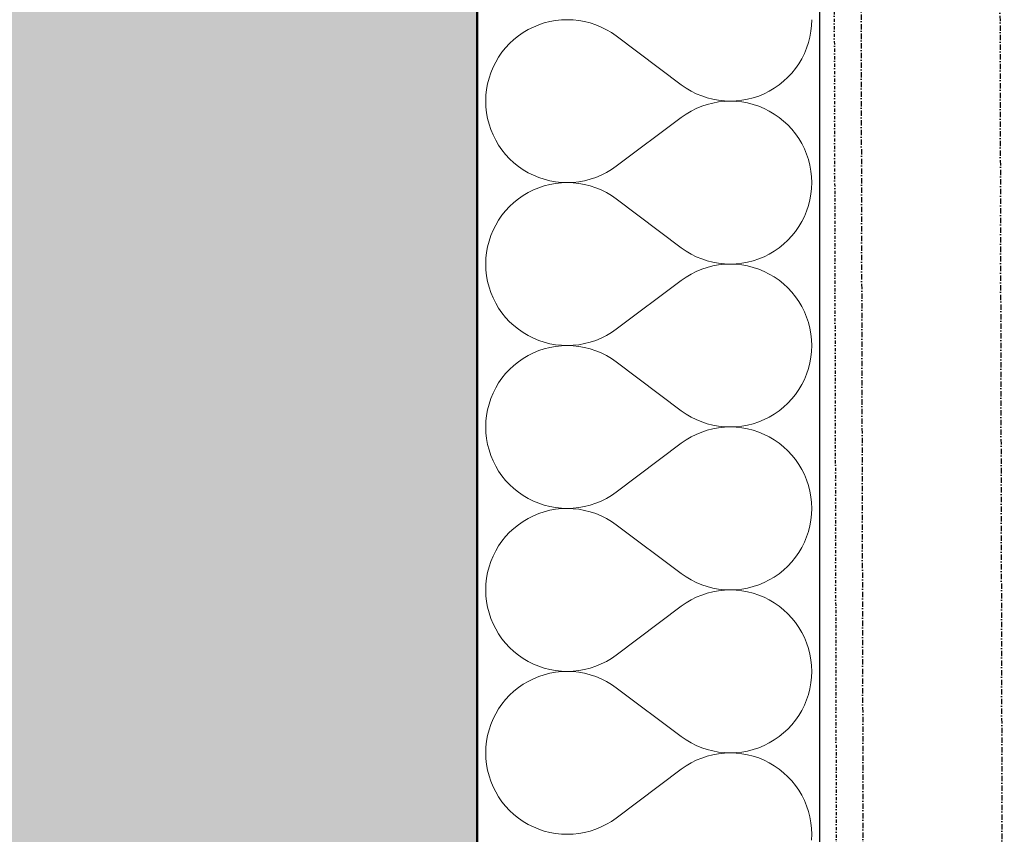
# Model space of a CAD drawing. Header units: millimetres. Extents: x -24674 to 2959, y -2716 to 20653.
# Tile 112 of 161: x -536 to -76, y 4724 to 5105. Entities that reach past the tile are written whole.
import ezdxf

# ---------------------------------------------------------------- set-up
doc = ezdxf.new("R2010")
doc.units = ezdxf.units.MM
doc.header["$MEASUREMENT"] = 0
for name, pattern in [('Wipeout_Contour', [1000, 0, -1000]), ('Čerchovaná M', [4.5, 2.5, -0.85, 0.3, -0.85]), ('Čerchovaná S', [3.5, 1.5, -0.85, 0.3, -0.85])]:
    doc.linetypes.add(name, pattern=pattern)
for name, color, linetype in [('9._POHLED ZÁPADNÍ_1_Nové_Konstrukce - krov', 7, 'Continuous'), ('9._POHLED ZÁPADNÍ_1_Nové_Konstrukce - nosné', 7, 'Continuous'), ('9._POHLED ZÁPADNÍ_1_Nové_Výplně - Povrchové', 7, 'Continuous'), ('9._POHLED ZÁPADNÍ_1_Nové_Výplně – Řezové', 7, 'Continuous'), ('9._POHLED ZÁPADNÍ_1_VÝTAH VAR 1', 7, 'Continuous')]:
    doc.layers.add(name, color=color, linetype=linetype)

# ---------------------------------------------------------------- blocks, each defined once
blk = doc.blocks.new('*X22', base_point=(-27719.5, -6043.99))
at = {"layer": '9._POHLED ZÁPADNÍ_1_Nové_Výplně – Řezové', "color": 21, "linetype": 'Continuous', "lineweight": 20, "true_color": 0xffaaaa}
for p, q in [((-256.93, 5097.14), (-226.46, 5074.29)), ((-256.93, 5036.19), (-226.46, 5059.05)), ((-256.93, 5020.95), (-226.46, 4998.1)), ((-256.93, 4960), (-226.46, 4982.86)), ((-256.93, 4944.76), (-226.46, 4921.9)), ((-256.93, 4883.81), (-226.46, 4906.67)), ((-256.93, 4868.57), (-226.46, 4845.71)), ((-256.93, 4807.62), (-226.46, 4830.48)), ((-256.93, 4792.38), (-226.46, 4769.52)), ((-256.93, 4731.43), (-226.46, 4754.29))]:
    blk.add_line(p, q, dxfattribs=at)
for centre, start, end in [((-279.79, 5066.67), 53.1301, 306.8699), ((-203.6, 5104.76), 233.1301, 0), ((-203.6, 5028.57), 0, 126.8699), ((-279.79, 4990.48), 53.1301, 306.8699), ((-203.6, 5028.57), 233.1301, 0), ((-203.6, 4952.38), 0, 126.8699), ((-279.79, 4914.29), 53.1301, 306.8699), ((-203.6, 4952.38), 233.1301, 0), ((-203.6, 4876.19), 0, 126.8699), ((-279.79, 4838.1), 53.1301, 306.8699), ((-203.6, 4876.19), 233.1301, 0), ((-203.6, 4800), 0, 126.8699), ((-279.79, 4761.9), 53.1301, 306.8699), ((-203.6, 4800), 233.1301, 0), ((-203.6, 4723.81), 0, 126.8699), ((-203.6, 4723.81), 233.1301, 0)]:
    blk.add_arc(centre, 38.1, start, end, dxfattribs=at)
blk = doc.blocks.new('*X23', base_point=(-27719.5, -6043.99))
at = {"layer": '9._POHLED ZÁPADNÍ_1_Nové_Výplně – Řezové', "color": 21, "linetype": 'Continuous', "lineweight": 20, "true_color": 0xffaaaa}
for p, q in [((-287.87, 5103.9), (-290.5, 5103.22)), ((-285.19, 5104.38), (-287.87, 5103.9)), ((-282.48, 5104.67), (-285.19, 5104.38)), ((-279.76, 5104.76), (-282.48, 5104.67)), ((-277.05, 5104.66), (-279.76, 5104.76)), ((-274.34, 5104.37), (-277.05, 5104.66)), ((-271.66, 5103.89), (-274.34, 5104.37)), ((-269.03, 5103.21), (-271.66, 5103.89)), ((-165.6, 5102.04), (-165.5, 5104.76)), ((-298.03, 5100.11), (-300.37, 5098.72)), ((-295.6, 5101.33), (-298.03, 5100.11)), ((-293.08, 5102.37), (-295.6, 5101.33)), ((-290.5, 5103.22), (-293.08, 5102.37)), ((-266.45, 5102.35), (-269.03, 5103.21)), ((-263.93, 5101.31), (-266.45, 5102.35)), ((-261.5, 5100.09), (-263.93, 5101.31)), ((-259.16, 5098.7), (-261.5, 5100.09)), ((-166.37, 5096.66), (-165.89, 5099.34)), ((-165.89, 5099.34), (-165.6, 5102.04)), ((-304.73, 5095.47), (-306.72, 5093.61)), ((-302.61, 5097.17), (-304.73, 5095.47)), ((-300.37, 5098.72), (-302.61, 5097.17)), ((-256.93, 5097.14), (-259.16, 5098.7)), ((-256.93, 5097.14), (-226.46, 5074.29)), ((-167.05, 5094.02), (-166.37, 5096.66)), ((-308.57, 5091.62), (-310.28, 5089.5)), ((-306.72, 5093.61), (-308.57, 5091.62)), ((-168.95, 5088.93), (-167.91, 5091.44)), ((-167.91, 5091.44), (-167.05, 5094.02)), ((-311.83, 5087.27), (-313.22, 5084.93)), ((-310.28, 5089.5), (-311.83, 5087.27)), ((-171.56, 5084.16), (-170.17, 5086.5)), ((-170.17, 5086.5), (-168.95, 5088.93)), ((-314.44, 5082.5), (-315.48, 5079.98)), ((-313.22, 5084.93), (-314.44, 5082.5)), ((-174.81, 5079.81), (-173.11, 5081.92)), ((-173.11, 5081.92), (-171.56, 5084.16)), ((-316.34, 5077.4), (-317.01, 5074.77)), ((-315.48, 5079.98), (-316.34, 5077.4)), ((-180.78, 5074.26), (-178.66, 5075.96)), ((-178.66, 5075.96), (-176.67, 5077.82)), ((-176.67, 5077.82), (-174.81, 5079.81)), ((-317.5, 5072.09), (-317.79, 5069.39)), ((-317.01, 5074.77), (-317.5, 5072.09)), ((-226.46, 5074.29), (-224.22, 5072.73)), ((-224.22, 5072.73), (-221.88, 5071.34)), ((-221.88, 5071.34), (-219.45, 5070.12)), ((-187.79, 5070.1), (-185.36, 5071.32)), ((-185.36, 5071.32), (-183.02, 5072.71)), ((-183.02, 5072.71), (-180.78, 5074.26)), ((-317.79, 5069.39), (-317.88, 5066.67)), ((-317.88, 5066.67), (-317.79, 5063.95)), ((-219.45, 5070.12), (-216.94, 5069.08)), ((-216.94, 5069.08), (-214.36, 5068.22)), ((-214.36, 5068.22), (-211.72, 5067.54)), ((-211.72, 5067.54), (-209.05, 5067.06)), ((-209.05, 5067.06), (-206.34, 5066.77)), ((-206.34, 5066.57), (-209.05, 5066.28)), ((-206.34, 5066.77), (-203.62, 5066.67)), ((-203.62, 5066.67), (-206.34, 5066.57)), ((-203.62, 5066.67), (-200.9, 5066.76)), ((-200.9, 5066.57), (-203.62, 5066.67)), ((-200.9, 5066.76), (-198.2, 5067.05)), ((-198.2, 5066.28), (-200.9, 5066.57)), ((-198.2, 5067.05), (-195.52, 5067.53)), ((-195.52, 5067.53), (-192.88, 5068.2)), ((-192.88, 5068.2), (-190.3, 5069.06)), ((-190.3, 5069.06), (-187.79, 5070.1)), ((-317.79, 5063.95), (-317.5, 5061.24)), ((-221.88, 5061.99), (-224.22, 5060.6)), ((-219.45, 5063.21), (-221.88, 5061.99)), ((-216.94, 5064.25), (-219.45, 5063.21)), ((-214.36, 5065.12), (-216.94, 5064.25)), ((-211.72, 5065.79), (-214.36, 5065.12)), ((-209.05, 5066.28), (-211.72, 5065.79)), ((-195.52, 5065.8), (-198.2, 5066.28)), ((-192.88, 5065.13), (-195.52, 5065.8)), ((-190.3, 5064.27), (-192.88, 5065.13)), ((-187.79, 5063.23), (-190.3, 5064.27)), ((-185.36, 5062.01), (-187.79, 5063.23)), ((-183.02, 5060.63), (-185.36, 5062.01)), ((-317.5, 5061.24), (-317.01, 5058.57)), ((-317.01, 5058.57), (-316.34, 5055.93)), ((-256.93, 5036.19), (-226.46, 5059.05)), ((-224.22, 5060.6), (-226.46, 5059.05)), ((-180.78, 5059.08), (-183.02, 5060.63)), ((-178.66, 5057.37), (-180.78, 5059.08)), ((-176.67, 5055.52), (-178.66, 5057.37)), ((-316.34, 5055.93), (-315.48, 5053.35)), ((-315.48, 5053.35), (-314.44, 5050.84)), ((-174.81, 5053.53), (-176.67, 5055.52)), ((-173.11, 5051.41), (-174.81, 5053.53)), ((-314.44, 5050.84), (-313.22, 5048.4)), ((-313.22, 5048.4), (-311.83, 5046.06)), ((-171.56, 5049.17), (-173.11, 5051.41)), ((-170.17, 5046.84), (-171.56, 5049.17)), ((-311.83, 5046.06), (-310.28, 5043.83)), ((-310.28, 5043.83), (-308.57, 5041.71)), ((-168.95, 5044.4), (-170.17, 5046.84)), ((-167.91, 5041.89), (-168.95, 5044.4)), ((-308.57, 5041.71), (-306.72, 5039.72)), ((-306.72, 5039.72), (-304.73, 5037.87)), ((-167.05, 5039.31), (-167.91, 5041.89)), ((-166.37, 5036.67), (-167.05, 5039.31)), ((-304.73, 5037.87), (-302.61, 5036.16)), ((-302.61, 5036.16), (-300.37, 5034.61)), ((-300.37, 5034.61), (-298.03, 5033.22)), ((-261.5, 5033.25), (-259.16, 5034.64)), ((-259.16, 5034.64), (-256.93, 5036.19)), ((-165.89, 5034), (-166.37, 5036.67)), ((-298.03, 5033.22), (-295.6, 5032.01)), ((-295.6, 5032.01), (-293.08, 5030.97)), ((-293.08, 5030.97), (-290.5, 5030.11)), ((-290.5, 5030.11), (-287.87, 5029.44)), ((-271.66, 5029.45), (-269.03, 5030.12)), ((-269.03, 5030.12), (-266.45, 5030.98)), ((-266.45, 5030.98), (-263.93, 5032.03)), ((-263.93, 5032.03), (-261.5, 5033.25)), ((-165.6, 5031.29), (-165.89, 5034)), ((-165.5, 5028.57), (-165.6, 5031.29)), ((-295.6, 5025.14), (-298.03, 5023.92)), ((-293.08, 5026.18), (-295.6, 5025.14)), ((-290.5, 5027.03), (-293.08, 5026.18)), ((-287.87, 5027.71), (-290.5, 5027.03)), ((-287.87, 5029.44), (-285.19, 5028.96)), ((-285.19, 5028.19), (-287.87, 5027.71)), ((-285.19, 5028.96), (-282.48, 5028.67)), ((-282.48, 5028.48), (-285.19, 5028.19)), ((-282.48, 5028.67), (-279.76, 5028.57)), ((-279.76, 5028.57), (-282.48, 5028.48)), ((-279.76, 5028.57), (-277.05, 5028.67)), ((-277.05, 5028.47), (-279.76, 5028.57)), ((-277.05, 5028.67), (-274.34, 5028.96)), ((-274.34, 5028.18), (-277.05, 5028.47)), ((-274.34, 5028.96), (-271.66, 5029.45)), ((-271.66, 5027.69), (-274.34, 5028.18)), ((-269.03, 5027.02), (-271.66, 5027.69)), ((-266.45, 5026.16), (-269.03, 5027.02)), ((-263.93, 5025.12), (-266.45, 5026.16)), ((-165.89, 5023.15), (-165.6, 5025.85)), ((-165.6, 5025.85), (-165.5, 5028.57)), ((-302.61, 5020.98), (-304.73, 5019.28)), ((-300.37, 5022.53), (-302.61, 5020.98)), ((-298.03, 5023.92), (-300.37, 5022.53)), ((-261.5, 5023.9), (-263.93, 5025.12)), ((-259.16, 5022.51), (-261.5, 5023.9)), ((-256.93, 5020.95), (-259.16, 5022.51)), ((-256.93, 5020.95), (-226.46, 4998.1)), ((-166.37, 5020.47), (-165.89, 5023.15)), ((-306.72, 5017.42), (-308.57, 5015.43)), ((-304.73, 5019.28), (-306.72, 5017.42)), ((-167.91, 5015.25), (-167.05, 5017.83)), ((-167.05, 5017.83), (-166.37, 5020.47)), ((-310.28, 5013.31), (-311.83, 5011.08)), ((-308.57, 5015.43), (-310.28, 5013.31)), ((-170.17, 5010.31), (-168.95, 5012.74)), ((-168.95, 5012.74), (-167.91, 5015.25)), ((-313.22, 5008.74), (-314.44, 5006.31)), ((-311.83, 5011.08), (-313.22, 5008.74)), ((-173.11, 5005.73), (-171.56, 5007.97)), ((-171.56, 5007.97), (-170.17, 5010.31)), ((-315.48, 5003.79), (-316.34, 5001.21)), ((-314.44, 5006.31), (-315.48, 5003.79)), ((-176.67, 5001.63), (-174.81, 5003.62)), ((-174.81, 5003.62), (-173.11, 5005.73)), ((-317.01, 4998.58), (-317.5, 4995.9)), ((-316.34, 5001.21), (-317.01, 4998.58)), ((-226.46, 4998.1), (-224.22, 4996.54)), ((-183.02, 4996.52), (-180.78, 4998.07)), ((-180.78, 4998.07), (-178.66, 4999.77)), ((-178.66, 4999.77), (-176.67, 5001.63)), ((-317.79, 4993.19), (-317.88, 4990.48)), ((-317.5, 4995.9), (-317.79, 4993.19)), ((-224.22, 4996.54), (-221.88, 4995.15)), ((-221.88, 4995.15), (-219.45, 4993.93)), ((-219.45, 4993.93), (-216.94, 4992.89)), ((-190.3, 4992.87), (-187.79, 4993.91)), ((-187.79, 4993.91), (-185.36, 4995.13)), ((-185.36, 4995.13), (-183.02, 4996.52)), ((-317.88, 4990.48), (-317.79, 4987.76)), ((-216.94, 4992.89), (-214.36, 4992.03)), ((-214.36, 4988.92), (-216.94, 4988.06)), ((-214.36, 4992.03), (-211.72, 4991.35)), ((-211.72, 4989.6), (-214.36, 4988.92)), ((-211.72, 4991.35), (-209.05, 4990.87)), ((-209.05, 4990.08), (-211.72, 4989.6)), ((-209.05, 4990.87), (-206.34, 4990.58)), ((-206.34, 4990.38), (-209.05, 4990.08)), ((-206.34, 4990.58), (-203.62, 4990.48)), ((-203.62, 4990.48), (-206.34, 4990.38)), ((-203.62, 4990.48), (-200.9, 4990.57)), ((-200.9, 4990.38), (-203.62, 4990.48)), ((-200.9, 4990.57), (-198.2, 4990.86)), ((-198.2, 4990.09), (-200.9, 4990.38)), ((-198.2, 4990.86), (-195.52, 4991.34)), ((-195.52, 4989.61), (-198.2, 4990.09)), ((-195.52, 4991.34), (-192.88, 4992.01)), ((-192.88, 4988.94), (-195.52, 4989.61)), ((-192.88, 4992.01), (-190.3, 4992.87)), ((-190.3, 4988.08), (-192.88, 4988.94)), ((-317.79, 4987.76), (-317.5, 4985.05)), ((-317.5, 4985.05), (-317.01, 4982.38)), ((-224.22, 4984.41), (-226.46, 4982.86)), ((-221.88, 4985.8), (-224.22, 4984.41)), ((-219.45, 4987.02), (-221.88, 4985.8)), ((-216.94, 4988.06), (-219.45, 4987.02)), ((-187.79, 4987.04), (-190.3, 4988.08)), ((-185.36, 4985.82), (-187.79, 4987.04)), ((-183.02, 4984.44), (-185.36, 4985.82)), ((-180.78, 4982.89), (-183.02, 4984.44)), ((-317.01, 4982.38), (-316.34, 4979.74)), ((-316.34, 4979.74), (-315.48, 4977.16)), ((-256.93, 4960), (-226.46, 4982.86)), ((-178.66, 4981.18), (-180.78, 4982.89)), ((-176.67, 4979.33), (-178.66, 4981.18)), ((-174.81, 4977.34), (-176.67, 4979.33)), ((-315.48, 4977.16), (-314.44, 4974.64)), ((-314.44, 4974.64), (-313.22, 4972.21)), ((-173.11, 4975.22), (-174.81, 4977.34)), ((-171.56, 4972.98), (-173.11, 4975.22)), ((-313.22, 4972.21), (-311.83, 4969.87)), ((-170.17, 4970.64), (-171.56, 4972.98)), ((-168.95, 4968.21), (-170.17, 4970.64)), ((-311.83, 4969.87), (-310.28, 4967.64)), ((-310.28, 4967.64), (-308.57, 4965.52)), ((-308.57, 4965.52), (-306.72, 4963.53)), ((-167.91, 4965.7), (-168.95, 4968.21)), ((-167.05, 4963.12), (-167.91, 4965.7)), ((-306.72, 4963.53), (-304.73, 4961.68)), ((-304.73, 4961.68), (-302.61, 4959.97)), ((-166.37, 4960.48), (-167.05, 4963.12)), ((-302.61, 4959.97), (-300.37, 4958.42)), ((-300.37, 4958.42), (-298.03, 4957.03)), ((-298.03, 4957.03), (-295.6, 4955.82)), ((-263.93, 4955.84), (-261.5, 4957.06)), ((-261.5, 4957.06), (-259.16, 4958.45)), ((-259.16, 4958.45), (-256.93, 4960)), ((-165.89, 4957.8), (-166.37, 4960.48)), ((-165.6, 4955.1), (-165.89, 4957.8)), ((-295.6, 4955.82), (-293.08, 4954.78)), ((-293.08, 4954.78), (-290.5, 4953.92)), ((-290.5, 4953.92), (-287.87, 4953.25)), ((-287.87, 4951.51), (-290.5, 4950.84)), ((-287.87, 4953.25), (-285.19, 4952.77)), ((-285.19, 4952), (-287.87, 4951.51)), ((-285.19, 4952.77), (-282.48, 4952.48)), ((-282.48, 4952.29), (-285.19, 4952)), ((-282.48, 4952.48), (-279.76, 4952.38)), ((-279.76, 4952.38), (-282.48, 4952.29)), ((-279.76, 4952.38), (-277.05, 4952.48)), ((-277.05, 4952.28), (-279.76, 4952.38)), ((-277.05, 4952.48), (-274.34, 4952.77)), ((-274.34, 4951.99), (-277.05, 4952.28)), ((-274.34, 4952.77), (-271.66, 4953.26)), ((-271.66, 4951.5), (-274.34, 4951.99)), ((-271.66, 4953.26), (-269.03, 4953.93)), ((-269.03, 4950.83), (-271.66, 4951.5)), ((-269.03, 4953.93), (-266.45, 4954.79)), ((-266.45, 4954.79), (-263.93, 4955.84)), ((-165.5, 4952.38), (-165.6, 4955.1)), ((-165.6, 4949.66), (-165.5, 4952.38)), ((-298.03, 4947.73), (-300.37, 4946.34)), ((-295.6, 4948.95), (-298.03, 4947.73)), ((-293.08, 4949.99), (-295.6, 4948.95)), ((-290.5, 4950.84), (-293.08, 4949.99)), ((-266.45, 4949.97), (-269.03, 4950.83)), ((-263.93, 4948.93), (-266.45, 4949.97)), ((-261.5, 4947.71), (-263.93, 4948.93)), ((-259.16, 4946.32), (-261.5, 4947.71)), ((-166.37, 4944.28), (-165.89, 4946.96)), ((-165.89, 4946.96), (-165.6, 4949.66)), ((-304.73, 4943.08), (-306.72, 4941.23)), ((-302.61, 4944.79), (-304.73, 4943.08)), ((-300.37, 4946.34), (-302.61, 4944.79)), ((-256.93, 4944.76), (-259.16, 4946.32)), ((-256.93, 4944.76), (-226.46, 4921.9)), ((-167.05, 4941.64), (-166.37, 4944.28)), ((-308.57, 4939.24), (-310.28, 4937.12)), ((-306.72, 4941.23), (-308.57, 4939.24)), ((-168.95, 4936.55), (-167.91, 4939.06)), ((-167.91, 4939.06), (-167.05, 4941.64)), ((-311.83, 4934.89), (-313.22, 4932.55)), ((-310.28, 4937.12), (-311.83, 4934.89)), ((-171.56, 4931.78), (-170.17, 4934.12)), ((-170.17, 4934.12), (-168.95, 4936.55)), ((-314.44, 4930.12), (-315.48, 4927.6)), ((-313.22, 4932.55), (-314.44, 4930.12)), ((-174.81, 4927.43), (-173.11, 4929.54)), ((-173.11, 4929.54), (-171.56, 4931.78)), ((-316.34, 4925.02), (-317.01, 4922.39)), ((-315.48, 4927.6), (-316.34, 4925.02)), ((-178.66, 4923.58), (-176.67, 4925.43)), ((-176.67, 4925.43), (-174.81, 4927.43)), ((-317.5, 4919.71), (-317.79, 4917)), ((-317.01, 4922.39), (-317.5, 4919.71)), ((-226.46, 4921.9), (-224.22, 4920.35)), ((-224.22, 4920.35), (-221.88, 4918.96)), ((-185.36, 4918.94), (-183.02, 4920.32)), ((-183.02, 4920.32), (-180.78, 4921.88)), ((-180.78, 4921.88), (-178.66, 4923.58)), ((-317.79, 4917), (-317.88, 4914.29)), ((-221.88, 4918.96), (-219.45, 4917.74)), ((-219.45, 4917.74), (-216.94, 4916.7)), ((-216.94, 4916.7), (-214.36, 4915.84)), ((-214.36, 4915.84), (-211.72, 4915.16)), ((-211.72, 4915.16), (-209.05, 4914.68)), ((-198.2, 4914.67), (-195.52, 4915.15)), ((-195.52, 4915.15), (-192.88, 4915.82)), ((-192.88, 4915.82), (-190.3, 4916.68)), ((-190.3, 4916.68), (-187.79, 4917.72)), ((-187.79, 4917.72), (-185.36, 4918.94)), ((-317.88, 4914.29), (-317.79, 4911.57)), ((-317.79, 4911.57), (-317.5, 4908.86)), ((-219.45, 4910.83), (-221.88, 4909.61)), ((-216.94, 4911.87), (-219.45, 4910.83)), ((-214.36, 4912.73), (-216.94, 4911.87)), ((-211.72, 4913.41), (-214.36, 4912.73)), ((-209.05, 4913.89), (-211.72, 4913.41)), ((-209.05, 4914.68), (-206.34, 4914.38)), ((-206.34, 4914.19), (-209.05, 4913.89)), ((-206.34, 4914.38), (-203.62, 4914.29)), ((-203.62, 4914.29), (-206.34, 4914.19)), ((-203.62, 4914.29), (-200.9, 4914.38)), ((-200.9, 4914.19), (-203.62, 4914.29)), ((-200.9, 4914.38), (-198.2, 4914.67)), ((-198.2, 4913.9), (-200.9, 4914.19)), ((-195.52, 4913.42), (-198.2, 4913.9)), ((-192.88, 4912.75), (-195.52, 4913.42)), ((-190.3, 4911.89), (-192.88, 4912.75)), ((-187.79, 4910.85), (-190.3, 4911.89)), ((-185.36, 4909.63), (-187.79, 4910.85)), ((-317.5, 4908.86), (-317.01, 4906.18)), ((-317.01, 4906.18), (-316.34, 4903.55)), ((-256.93, 4883.81), (-226.46, 4906.67)), ((-224.22, 4908.22), (-226.46, 4906.67)), ((-221.88, 4909.61), (-224.22, 4908.22)), ((-183.02, 4908.25), (-185.36, 4909.63)), ((-180.78, 4906.7), (-183.02, 4908.25)), ((-178.66, 4904.99), (-180.78, 4906.7)), ((-316.34, 4903.55), (-315.48, 4900.97)), ((-315.48, 4900.97), (-314.44, 4898.45)), ((-176.67, 4903.14), (-178.66, 4904.99)), ((-174.81, 4901.15), (-176.67, 4903.14)), ((-173.11, 4899.03), (-174.81, 4901.15)), ((-314.44, 4898.45), (-313.22, 4896.02)), ((-171.56, 4896.79), (-173.11, 4899.03)), ((-170.17, 4894.45), (-171.56, 4896.79)), ((-313.22, 4896.02), (-311.83, 4893.68)), ((-311.83, 4893.68), (-310.28, 4891.45)), ((-168.95, 4892.02), (-170.17, 4894.45)), ((-167.91, 4889.51), (-168.95, 4892.02)), ((-310.28, 4891.45), (-308.57, 4889.33)), ((-308.57, 4889.33), (-306.72, 4887.34)), ((-306.72, 4887.34), (-304.73, 4885.49)), ((-167.05, 4886.93), (-167.91, 4889.51)), ((-304.73, 4885.49), (-302.61, 4883.78)), ((-302.61, 4883.78), (-300.37, 4882.23)), ((-259.16, 4882.26), (-256.93, 4883.81)), ((-166.37, 4884.29), (-167.05, 4886.93)), ((-165.89, 4881.61), (-166.37, 4884.29)), ((-300.37, 4882.23), (-298.03, 4880.84)), ((-298.03, 4880.84), (-295.6, 4879.63)), ((-295.6, 4879.63), (-293.08, 4878.59)), ((-293.08, 4878.59), (-290.5, 4877.73)), ((-269.03, 4877.74), (-266.45, 4878.6)), ((-266.45, 4878.6), (-263.93, 4879.65)), ((-263.93, 4879.65), (-261.5, 4880.87)), ((-261.5, 4880.87), (-259.16, 4882.26)), ((-165.6, 4878.91), (-165.89, 4881.61)), ((-165.5, 4876.19), (-165.6, 4878.91)), ((-293.08, 4873.8), (-295.6, 4872.76)), ((-290.5, 4874.65), (-293.08, 4873.8)), ((-290.5, 4877.73), (-287.87, 4877.06)), ((-287.87, 4875.32), (-290.5, 4874.65)), ((-287.87, 4877.06), (-285.19, 4876.58)), ((-285.19, 4875.81), (-287.87, 4875.32)), ((-285.19, 4876.58), (-282.48, 4876.29)), ((-282.48, 4876.1), (-285.19, 4875.81)), ((-282.48, 4876.29), (-279.76, 4876.19)), ((-279.76, 4876.19), (-282.48, 4876.1)), ((-279.76, 4876.19), (-277.05, 4876.29)), ((-277.05, 4876.09), (-279.76, 4876.19)), ((-277.05, 4876.29), (-274.34, 4876.58)), ((-274.34, 4875.8), (-277.05, 4876.09)), ((-274.34, 4876.58), (-271.66, 4877.07)), ((-271.66, 4875.31), (-274.34, 4875.8)), ((-271.66, 4877.07), (-269.03, 4877.74)), ((-269.03, 4874.64), (-271.66, 4875.31)), ((-266.45, 4873.78), (-269.03, 4874.64)), ((-263.93, 4872.73), (-266.45, 4873.78)), ((-165.89, 4870.77), (-165.6, 4873.47)), ((-165.6, 4873.47), (-165.5, 4876.19)), ((-300.37, 4870.15), (-302.61, 4868.6)), ((-298.03, 4871.54), (-300.37, 4870.15)), ((-295.6, 4872.76), (-298.03, 4871.54)), ((-261.5, 4871.52), (-263.93, 4872.73)), ((-259.16, 4870.12), (-261.5, 4871.52)), ((-256.93, 4868.57), (-259.16, 4870.12)), ((-166.37, 4868.09), (-165.89, 4870.77)), ((-306.72, 4865.04), (-308.57, 4863.05)), ((-304.73, 4866.89), (-306.72, 4865.04)), ((-302.61, 4868.6), (-304.73, 4866.89)), ((-256.93, 4868.57), (-226.46, 4845.71)), ((-167.91, 4862.87), (-167.05, 4865.45)), ((-167.05, 4865.45), (-166.37, 4868.09)), ((-310.28, 4860.93), (-311.83, 4858.7)), ((-308.57, 4863.05), (-310.28, 4860.93)), ((-170.17, 4857.93), (-168.95, 4860.36)), ((-168.95, 4860.36), (-167.91, 4862.87)), ((-313.22, 4856.36), (-314.44, 4853.93)), ((-311.83, 4858.7), (-313.22, 4856.36)), ((-173.11, 4853.35), (-171.56, 4855.59)), ((-171.56, 4855.59), (-170.17, 4857.93)), ((-315.48, 4851.41), (-316.34, 4848.83)), ((-314.44, 4853.93), (-315.48, 4851.41)), ((-176.67, 4849.24), (-174.81, 4851.24)), ((-174.81, 4851.24), (-173.11, 4853.35)), ((-317.01, 4846.2), (-317.5, 4843.52)), ((-316.34, 4848.83), (-317.01, 4846.2)), ((-226.46, 4845.71), (-224.22, 4844.16)), ((-183.02, 4844.13), (-180.78, 4845.69)), ((-180.78, 4845.69), (-178.66, 4847.39)), ((-178.66, 4847.39), (-176.67, 4849.24)), ((-317.5, 4843.52), (-317.79, 4840.81)), ((-224.22, 4844.16), (-221.88, 4842.77)), ((-221.88, 4842.77), (-219.45, 4841.55)), ((-219.45, 4841.55), (-216.94, 4840.51)), ((-190.3, 4840.49), (-187.79, 4841.53)), ((-187.79, 4841.53), (-185.36, 4842.75)), ((-185.36, 4842.75), (-183.02, 4844.13)), ((-317.79, 4840.81), (-317.88, 4838.1)), ((-317.88, 4838.1), (-317.79, 4835.38)), ((-216.94, 4840.51), (-214.36, 4839.65)), ((-214.36, 4836.54), (-216.94, 4835.68)), ((-214.36, 4839.65), (-211.72, 4838.97)), ((-211.72, 4837.22), (-214.36, 4836.54)), ((-211.72, 4838.97), (-209.05, 4838.49)), ((-209.05, 4837.7), (-211.72, 4837.22)), ((-209.05, 4838.49), (-206.34, 4838.19)), ((-206.34, 4838), (-209.05, 4837.7)), ((-206.34, 4838.19), (-203.62, 4838.1)), ((-203.62, 4838.1), (-206.34, 4838)), ((-203.62, 4838.1), (-200.9, 4838.19)), ((-200.9, 4838), (-203.62, 4838.1)), ((-200.9, 4838.19), (-198.2, 4838.48)), ((-198.2, 4837.71), (-200.9, 4838)), ((-198.2, 4838.48), (-195.52, 4838.96)), ((-195.52, 4837.23), (-198.2, 4837.71)), ((-195.52, 4838.96), (-192.88, 4839.63)), ((-192.88, 4836.56), (-195.52, 4837.23)), ((-192.88, 4839.63), (-190.3, 4840.49)), ((-190.3, 4835.7), (-192.88, 4836.56)), ((-317.79, 4835.38), (-317.5, 4832.67)), ((-317.5, 4832.67), (-317.01, 4829.99)), ((-224.22, 4832.03), (-226.46, 4830.48)), ((-221.88, 4833.42), (-224.22, 4832.03)), ((-219.45, 4834.64), (-221.88, 4833.42)), ((-216.94, 4835.68), (-219.45, 4834.64)), ((-187.79, 4834.66), (-190.3, 4835.7)), ((-185.36, 4833.44), (-187.79, 4834.66)), ((-183.02, 4832.06), (-185.36, 4833.44)), ((-180.78, 4830.51), (-183.02, 4832.06)), ((-317.01, 4829.99), (-316.34, 4827.36)), ((-316.34, 4827.36), (-315.48, 4824.78)), ((-256.93, 4807.62), (-226.46, 4830.48)), ((-178.66, 4828.8), (-180.78, 4830.51)), ((-176.67, 4826.95), (-178.66, 4828.8)), ((-315.48, 4824.78), (-314.44, 4822.26)), ((-174.81, 4824.96), (-176.67, 4826.95)), ((-173.11, 4822.84), (-174.81, 4824.96)), ((-171.56, 4820.6), (-173.11, 4822.84)), ((-314.44, 4822.26), (-313.22, 4819.83)), ((-313.22, 4819.83), (-311.83, 4817.49)), ((-170.17, 4818.26), (-171.56, 4820.6)), ((-168.95, 4815.83), (-170.17, 4818.26)), ((-311.83, 4817.49), (-310.28, 4815.26)), ((-310.28, 4815.26), (-308.57, 4813.14)), ((-167.91, 4813.32), (-168.95, 4815.83)), ((-308.57, 4813.14), (-306.72, 4811.15)), ((-306.72, 4811.15), (-304.73, 4809.3)), ((-304.73, 4809.3), (-302.61, 4807.59)), ((-167.05, 4810.74), (-167.91, 4813.32)), ((-166.37, 4808.1), (-167.05, 4810.74)), ((-302.61, 4807.59), (-300.37, 4806.04)), ((-300.37, 4806.04), (-298.03, 4804.65)), ((-298.03, 4804.65), (-295.6, 4803.44)), ((-263.93, 4803.46), (-261.5, 4804.68)), ((-261.5, 4804.68), (-259.16, 4806.07)), ((-259.16, 4806.07), (-256.93, 4807.62)), ((-165.89, 4805.42), (-166.37, 4808.1)), ((-165.6, 4802.72), (-165.89, 4805.42)), ((-295.6, 4803.44), (-293.08, 4802.4)), ((-293.08, 4802.4), (-290.5, 4801.54)), ((-290.5, 4801.54), (-287.87, 4800.87)), ((-287.87, 4800.87), (-285.19, 4800.38)), ((-285.19, 4800.38), (-282.48, 4800.1)), ((-282.48, 4799.9), (-285.19, 4799.62)), ((-282.48, 4800.1), (-279.76, 4800)), ((-279.76, 4800), (-282.48, 4799.9)), ((-279.76, 4800), (-277.05, 4800.1)), ((-277.05, 4799.9), (-279.76, 4800)), ((-277.05, 4800.1), (-274.34, 4800.39)), ((-274.34, 4799.61), (-277.05, 4799.9)), ((-274.34, 4800.39), (-271.66, 4800.88)), ((-271.66, 4800.88), (-269.03, 4801.55)), ((-269.03, 4801.55), (-266.45, 4802.41)), ((-266.45, 4802.41), (-263.93, 4803.46)), ((-165.5, 4800), (-165.6, 4802.72)), ((-165.6, 4797.28), (-165.5, 4800)), ((-298.03, 4795.35), (-300.37, 4793.96)), ((-295.6, 4796.56), (-298.03, 4795.35)), ((-293.08, 4797.6), (-295.6, 4796.56)), ((-290.5, 4798.46), (-293.08, 4797.6)), ((-287.87, 4799.13), (-290.5, 4798.46)), ((-285.19, 4799.62), (-287.87, 4799.13)), ((-271.66, 4799.12), (-274.34, 4799.61)), ((-269.03, 4798.45), (-271.66, 4799.12)), ((-266.45, 4797.59), (-269.03, 4798.45)), ((-263.93, 4796.54), (-266.45, 4797.59)), ((-261.5, 4795.32), (-263.93, 4796.54)), ((-259.16, 4793.93), (-261.5, 4795.32)), ((-165.89, 4794.58), (-165.6, 4797.28)), ((-304.73, 4790.7), (-306.72, 4788.85)), ((-302.61, 4792.41), (-304.73, 4790.7)), ((-300.37, 4793.96), (-302.61, 4792.41)), ((-256.93, 4792.38), (-259.16, 4793.93)), ((-256.93, 4792.38), (-226.46, 4769.52)), ((-167.05, 4789.26), (-166.37, 4791.9)), ((-166.37, 4791.9), (-165.89, 4794.58)), ((-308.57, 4786.86), (-310.28, 4784.74)), ((-306.72, 4788.85), (-308.57, 4786.86)), ((-168.95, 4784.17), (-167.91, 4786.68)), ((-167.91, 4786.68), (-167.05, 4789.26)), ((-311.83, 4782.51), (-313.22, 4780.17)), ((-310.28, 4784.74), (-311.83, 4782.51)), ((-171.56, 4779.4), (-170.17, 4781.74)), ((-170.17, 4781.74), (-168.95, 4784.17)), ((-314.44, 4777.74), (-315.48, 4775.22)), ((-313.22, 4780.17), (-314.44, 4777.74)), ((-174.81, 4775.04), (-173.11, 4777.16)), ((-173.11, 4777.16), (-171.56, 4779.4)), ((-316.34, 4772.64), (-317.01, 4770.01)), ((-315.48, 4775.22), (-316.34, 4772.64)), ((-178.66, 4771.2), (-176.67, 4773.05)), ((-176.67, 4773.05), (-174.81, 4775.04)), ((-317.01, 4770.01), (-317.5, 4767.33)), ((-226.46, 4769.52), (-224.22, 4767.97)), ((-224.22, 4767.97), (-221.88, 4766.58)), ((-185.36, 4766.56), (-183.02, 4767.94)), ((-183.02, 4767.94), (-180.78, 4769.49)), ((-180.78, 4769.49), (-178.66, 4771.2)), ((-317.79, 4764.62), (-317.88, 4761.9)), ((-317.5, 4767.33), (-317.79, 4764.62)), ((-221.88, 4766.58), (-219.45, 4765.36)), ((-219.45, 4765.36), (-216.94, 4764.32)), ((-216.94, 4764.32), (-214.36, 4763.46)), ((-214.36, 4763.46), (-211.72, 4762.78)), ((-195.52, 4762.77), (-192.88, 4763.44)), ((-192.88, 4763.44), (-190.3, 4764.3)), ((-190.3, 4764.3), (-187.79, 4765.34)), ((-187.79, 4765.34), (-185.36, 4766.56)), ((-317.88, 4761.9), (-317.79, 4759.19)), ((-317.79, 4759.19), (-317.5, 4756.48)), ((-219.45, 4758.45), (-221.88, 4757.23)), ((-216.94, 4759.49), (-219.45, 4758.45)), ((-214.36, 4760.35), (-216.94, 4759.49)), ((-211.72, 4761.03), (-214.36, 4760.35)), ((-211.72, 4762.78), (-209.05, 4762.3)), ((-209.05, 4761.51), (-211.72, 4761.03)), ((-209.05, 4762.3), (-206.34, 4762)), ((-206.34, 4761.81), (-209.05, 4761.51)), ((-206.34, 4762), (-203.62, 4761.9)), ((-203.62, 4761.9), (-206.34, 4761.81)), ((-203.62, 4761.9), (-200.9, 4762)), ((-200.9, 4761.81), (-203.62, 4761.9)), ((-200.9, 4762), (-198.2, 4762.29)), ((-198.2, 4761.52), (-200.9, 4761.81)), ((-198.2, 4762.29), (-195.52, 4762.77)), ((-195.52, 4761.04), (-198.2, 4761.52)), ((-192.88, 4760.37), (-195.52, 4761.04)), ((-190.3, 4759.51), (-192.88, 4760.37)), ((-187.79, 4758.47), (-190.3, 4759.51)), ((-185.36, 4757.25), (-187.79, 4758.47)), ((-317.5, 4756.48), (-317.01, 4753.8)), ((-317.01, 4753.8), (-316.34, 4751.17)), ((-256.93, 4731.43), (-226.46, 4754.29)), ((-224.22, 4755.84), (-226.46, 4754.29)), ((-221.88, 4757.23), (-224.22, 4755.84)), ((-183.02, 4755.87), (-185.36, 4757.25)), ((-180.78, 4754.31), (-183.02, 4755.87)), ((-178.66, 4752.61), (-180.78, 4754.31)), ((-316.34, 4751.17), (-315.48, 4748.59)), ((-176.67, 4750.76), (-178.66, 4752.61)), ((-174.81, 4748.76), (-176.67, 4750.76)), ((-315.48, 4748.59), (-314.44, 4746.07)), ((-314.44, 4746.07), (-313.22, 4743.64)), ((-173.11, 4746.65), (-174.81, 4748.76)), ((-171.56, 4744.41), (-173.11, 4746.65)), ((-313.22, 4743.64), (-311.83, 4741.3)), ((-311.83, 4741.3), (-310.28, 4739.07)), ((-170.17, 4742.07), (-171.56, 4744.41)), ((-168.95, 4739.64), (-170.17, 4742.07)), ((-310.28, 4739.07), (-308.57, 4736.95)), ((-308.57, 4736.95), (-306.72, 4734.96)), ((-167.91, 4737.13), (-168.95, 4739.64)), ((-167.05, 4734.55), (-167.91, 4737.13)), ((-306.72, 4734.96), (-304.73, 4733.11)), ((-304.73, 4733.11), (-302.61, 4731.4)), ((-302.61, 4731.4), (-300.37, 4729.85)), ((-259.16, 4729.88), (-256.93, 4731.43)), ((-166.37, 4731.91), (-167.05, 4734.55)), ((-165.89, 4729.23), (-166.37, 4731.91)), ((-300.37, 4729.85), (-298.03, 4728.46)), ((-298.03, 4728.46), (-295.6, 4727.24)), ((-295.6, 4727.24), (-293.08, 4726.2)), ((-293.08, 4726.2), (-290.5, 4725.35)), ((-269.03, 4725.36), (-266.45, 4726.22)), ((-266.45, 4726.22), (-263.93, 4727.27)), ((-263.93, 4727.27), (-261.5, 4728.48)), ((-261.5, 4728.48), (-259.16, 4729.88)), ((-165.6, 4726.53), (-165.89, 4729.23)), ((-165.5, 4723.81), (-165.6, 4726.53)), ((-290.5, 4725.35), (-287.87, 4724.68)), ((-287.87, 4724.68), (-285.19, 4724.19)), ((-285.19, 4724.19), (-282.48, 4723.9)), ((-282.48, 4723.9), (-279.76, 4723.81)), ((-279.76, 4723.81), (-277.05, 4723.91)), ((-277.05, 4723.91), (-274.34, 4724.2)), ((-274.34, 4724.2), (-271.66, 4724.69)), ((-271.66, 4724.69), (-269.03, 4725.36)), ((-165.6, 4721.09), (-165.5, 4723.81))]:
    blk.add_line(p, q, dxfattribs=at)

msp = doc.modelspace()

# ---------------------------------------------------------------- linework, layer by layer
at = {"layer": '9._POHLED ZÁPADNÍ_1_Nové_Konstrukce - krov', "color": 1, "linetype": 'Čerchovaná M', "lineweight": 25}
for p, q in [((-82.8, 7329.61), (-75.51, 4256.99)), ((-147.24, 7114.22), (-140.46, 4256.84))]:
    msp.add_line(p, q, dxfattribs=at)

# ---------------------------------------------------------------- wipeouts: each hides what was drawn before it
at = {"color": 254, "linetype": 'Wipeout_Contour', "lineweight": 0, "ltscale": 36793.983046}
msp.add_wipeout([(-161.69, 351.47), (-161.69, 17956.84), (-321.69, 17969.56), (-321.69, 351.48)], dxfattribs=at).dxf.layer = '9._POHLED ZÁPADNÍ_1_Nové_Výplně - Povrchové'

# ---------------------------------------------------------------- next in the draw order: hatches: boundary and pattern name
at = {"layer": '9._POHLED ZÁPADNÍ_1_Nové_Výplně – Řezové', "linetype": 'Continuous', "lineweight": 0, "true_color": 0xf2b2b2}
msp.add_hatch(color=9, dxfattribs=at).paths.add_polyline_path([(-702.1, 7596.33), (-702.01, 4499.13), (-322.01, 4499.14), (-322.1, 7556.65)])

# ---------------------------------------------------------------- next in the draw order: linework, layer by layer
at = {"layer": '9._POHLED ZÁPADNÍ_1_Nové_Konstrukce - nosné', "color": 1, "linetype": 'Continuous', "lineweight": 25, "flags": 128}
for points in [[(-161.69, 351.47), (-161.69, 18117.35)], [(-161.69, 351.47), (-161.69, 18117.35)], [(-321.69, 17969.56), (-321.69, 351.48)], [(-321.69, 17969.56), (-321.69, 351.48)], [(-322.01, 4499.14), (-322.1, 7556.65)]]:
    msp.add_lwpolyline(points, dxfattribs=at)

# ---------------------------------------------------------------- next in the draw order: wipeouts: each hides what was drawn before it
at = {"color": 254, "linetype": 'Wipeout_Contour', "lineweight": 0, "ltscale": 44942.732142}
msp.add_wipeout([(-321.69, 17969.56), (-321.69, 4499.14), (-161.69, 4499.14), (-161.69, 17956.84)], dxfattribs=at).dxf.layer = '9._POHLED ZÁPADNÍ_1_Nové_Výplně – Řezové'

# ---------------------------------------------------------------- next in the draw order: block references
at = {"layer": '9._POHLED ZÁPADNÍ_1_VÝTAH VAR 1', "color": 9, "linetype": 'Continuous', "lineweight": 13}
msp.add_blockref('*X22', (-27719.5, -6043.99), dxfattribs=at)

# ---------------------------------------------------------------- next in the draw order: wipeouts: each hides what was drawn before it
at = {"color": 254, "linetype": 'Wipeout_Contour', "lineweight": 0, "ltscale": 25427.667381}
msp.add_wipeout([(-321.69, 4497.65), (-161.69, 4497.65), (-161.69, 8205.02), (-321.69, 8205.02)], dxfattribs=at).dxf.layer = '9._POHLED ZÁPADNÍ_1_Nové_Výplně – Řezové'

# ---------------------------------------------------------------- next in the draw order: linework, layer by layer
at = {"layer": '9._POHLED ZÁPADNÍ_1_Nové_Konstrukce - krov', "color": 1, "linetype": 'Čerchovaná S', "lineweight": 25}
msp.add_line((-161.61, 7898.21), (-152.96, 4256.81), dxfattribs=at)
at = {"layer": '9._POHLED ZÁPADNÍ_1_Nové_Konstrukce - nosné', "color": 1, "linetype": 'Continuous', "lineweight": 25, "flags": 128}
for points in [[(-321.69, 8205.02), (-321.69, 4497.65)], [(-161.69, 4497.65), (-161.69, 8205.02)]]:
    msp.add_lwpolyline(points, dxfattribs=at)

# ---------------------------------------------------------------- next in the draw order: block references
at = {"layer": '9._POHLED ZÁPADNÍ_1_VÝTAH VAR 1', "color": 9, "linetype": 'Continuous', "lineweight": 13}
msp.add_blockref('*X23', (-27719.5, -6043.99), dxfattribs=at)

doc.saveas('drawing.dxf')
